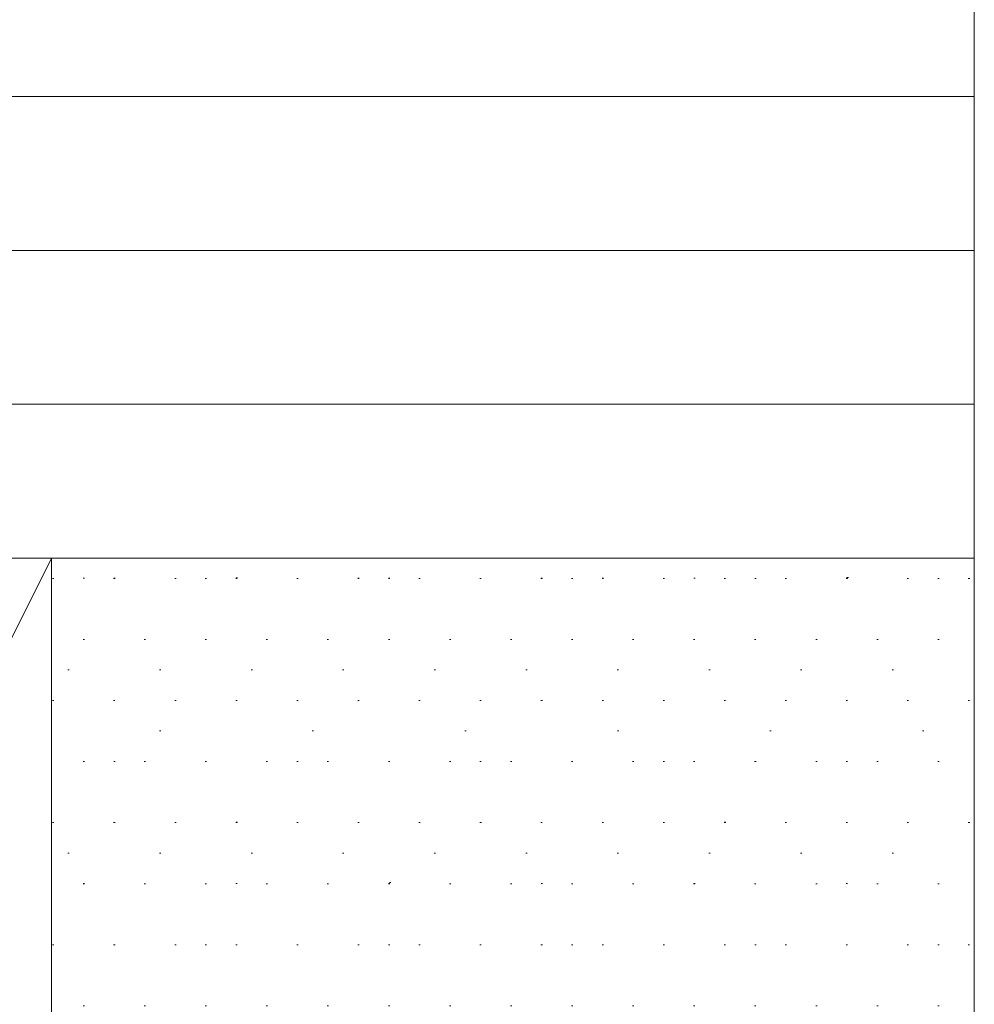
# Model space of a CAD drawing. Header units: inches. Extents: x -96941 to 10978768, y -673 to 1070890.
# Tile 62 of 256: x 56775.53 to 56781.73, y 3650.54 to 3656.94. Entities that reach past the tile are written whole.
import ezdxf

# ---------------------------------------------------------------- set-up
doc = ezdxf.new("R2010")
doc.units = ezdxf.units.IN
for name, color, linetype, lineweight in [('_MB_inne_0.15', 251, 'Continuous', 15), ('_MB_kreskowanie_szklo_0.09', 157, 'Continuous', 9), ('_MB_kreskowanie_szklo_0.09 @ 1', 157, 'Continuous', 9), ('_MB_kreskowanie_szklo_0.09 @ 1.5', 157, 'Continuous', 9), ('_MB_kreskowanie_szklo_0.09 @ 10', 157, 'Continuous', 9), ('_MB_kreskowanie_szklo_0.09 @ 100', 157, 'Continuous', 9), ('_MB_kreskowanie_szklo_0.09 @ 2', 157, 'Continuous', 9), ('_MB_kreskowanie_szklo_0.09 @ 2.5', 157, 'Continuous', 9), ('_MB_kreskowanie_szklo_0.09 @ 20', 157, 'Continuous', 9), ('_MB_kreskowanie_szklo_0.09 @ 25', 157, 'Continuous', 9), ('_MB_kreskowanie_szklo_0.09 @ 4', 157, 'Continuous', 9), ('_MB_kreskowanie_szklo_0.09 @ 5', 157, 'Continuous', 9), ('_MB_kreskowanie_szklo_0.09 @ 50', 157, 'Continuous', 9), ('_MB_kreskowanie_szklo_0.09 @ 8', 157, 'Continuous', 9), ('_MB_szklo_0.15', 142, 'Continuous', 15)]:
    doc.layers.add(name, color=color, linetype=linetype, lineweight=lineweight)

# ---------------------------------------------------------------- blocks, each defined once
blk = doc.blocks.new('*U3081')
at = {"layer": '_MB_kreskowanie_szklo_0.09 @ 1'}
h = blk.add_hatch(dxfattribs=at)
h.set_pattern_fill('DOTS', color=256, scale=0.25)
h.set_pattern_definition([(0, (0, -10), (0.1984375, 0.396875), [0, -0.396875])])
h.paths.add_polyline_path([(6, -22), (6, -6), (0, -6), (0, -22)])
at = {"layer": '_MB_kreskowanie_szklo_0.09 @ 1.5'}
h = blk.add_hatch(dxfattribs=at)
h.set_pattern_fill('DOTS', color=256, scale=0.25)
h.set_pattern_definition([(0, (0, -10), (0.29765625, 0.5953124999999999), [0, -0.5953124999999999])])
h.paths.add_polyline_path([(6, -22), (6, -6), (0, -6), (0, -22)])
at = {"layer": '_MB_kreskowanie_szklo_0.09 @ 10'}
h = blk.add_hatch(dxfattribs=at)
h.set_pattern_fill('DOTS', color=256, scale=0.25)
h.set_pattern_definition([(0, (0, -10), (1.984375, 3.96875), [0, -3.96875])])
h.paths.add_polyline_path([(6, -22), (6, -6), (0, -6), (0, -22)])
at = {"layer": '_MB_kreskowanie_szklo_0.09 @ 100'}
h = blk.add_hatch(dxfattribs=at)
h.set_pattern_fill('DOTS', color=256, scale=0.25)
h.set_pattern_definition([(0, (0, -10), (19.84375, 39.6875), [0, -39.6875])])
h.paths.add_polyline_path([(6, -22), (6, -6), (0, -6), (0, -22)])
at = {"layer": '_MB_kreskowanie_szklo_0.09 @ 2'}
h = blk.add_hatch(dxfattribs=at)
h.set_pattern_fill('DOTS', color=256, scale=0.25)
h.set_pattern_definition([(0, (0, -10), (0.396875, 0.79375), [0, -0.79375])])
h.paths.add_polyline_path([(6, -22), (6, -6), (0, -6), (0, -22)])
at = {"layer": '_MB_kreskowanie_szklo_0.09 @ 2.5'}
h = blk.add_hatch(dxfattribs=at)
h.set_pattern_fill('DOTS', color=256, scale=0.25)
h.set_pattern_definition([(0, (0, -10), (0.49609375, 0.9921875), [0, -0.9921875])])
h.paths.add_polyline_path([(6, -22), (6, -6), (0, -6), (0, -22)])
at = {"layer": '_MB_kreskowanie_szklo_0.09 @ 20'}
h = blk.add_hatch(dxfattribs=at)
h.set_pattern_fill('DOTS', color=256, scale=0.25)
h.set_pattern_definition([(0, (0, -10), (3.96875, 7.9375), [0, -7.9375])])
h.paths.add_polyline_path([(6, -22), (6, -6), (0, -6), (0, -22)])
at = {"layer": '_MB_kreskowanie_szklo_0.09 @ 25'}
h = blk.add_hatch(dxfattribs=at)
h.set_pattern_fill('DOTS', color=256, scale=0.25)
h.set_pattern_definition([(0, (0, -10), (4.9609375, 9.921875), [0, -9.921875])])
h.paths.add_polyline_path([(6, -22), (6, -6), (0, -6), (0, -22)])
at = {"layer": '_MB_kreskowanie_szklo_0.09 @ 4'}
h = blk.add_hatch(dxfattribs=at)
h.set_pattern_fill('DOTS', color=256, scale=0.25)
h.set_pattern_definition([(0, (0, -10), (0.79375, 1.5875), [0, -1.5875])])
h.paths.add_polyline_path([(6, -22), (6, -6), (0, -6), (0, -22)])
at = {"layer": '_MB_kreskowanie_szklo_0.09 @ 5'}
h = blk.add_hatch(dxfattribs=at)
h.set_pattern_fill('DOTS', color=256, scale=0.25)
h.set_pattern_definition([(0, (0, -10), (0.9921875, 1.984375), [0, -1.984375])])
h.paths.add_polyline_path([(6, -22), (6, -6), (0, -6), (0, -22)])
at = {"layer": '_MB_kreskowanie_szklo_0.09 @ 50'}
h = blk.add_hatch(dxfattribs=at)
h.set_pattern_fill('DOTS', color=256, scale=0.25)
h.set_pattern_definition([(0, (0, -10), (9.921875, 19.84375), [0, -19.84375])])
h.paths.add_polyline_path([(6, -22), (6, -6), (0, -6), (0, -22)])
at = {"layer": '_MB_kreskowanie_szklo_0.09 @ 8'}
h = blk.add_hatch(dxfattribs=at)
h.set_pattern_fill('DOTS', color=256, scale=0.25)
h.set_pattern_definition([(0, (0, -10), (1.5875, 3.175), [0, -3.175])])
h.paths.add_polyline_path([(6, -22), (6, -6), (0, -6), (0, -22)])
blk = doc.blocks.new('*U555')
at = {"layer": '_MB_inne_0.15'}
blk.add_lwpolyline([(6, -22), (6, -6), (0, -6), (0, -22)], close=True, dxfattribs=at)
blk.add_lwpolyline([(14, -6), (14, -22), (6, -22), (6, -6), (14, -6), (6, -22), (6, -6), (14, -22)], dxfattribs=at)
at = {"layer": '_MB_kreskowanie_szklo_0.09'}
for points in [[(0, -23), (60, -23)], [(0, -24), (60, -24)], [(0, -25), (60, -25)]]:
    blk.add_lwpolyline(points, dxfattribs=at)
at = {"layer": '_MB_szklo_0.15'}
blk.add_lwpolyline([(60, -22), (0, -22), (0, -26), (60, -26)], dxfattribs=at)
at = {"layer": '_MB_kreskowanie_szklo_0.09', "lineweight": 30}
blk.add_blockref('*U3081', (0, 0), dxfattribs=at)

msp = doc.modelspace()

# ---------------------------------------------------------------- block references
at = {"color": 14, "true_color": 0xa30000, "rotation": 180}
msp.add_blockref('*U555', (56781.73482845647, 3631.444182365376), dxfattribs=at)

doc.saveas('drawing.dxf')
